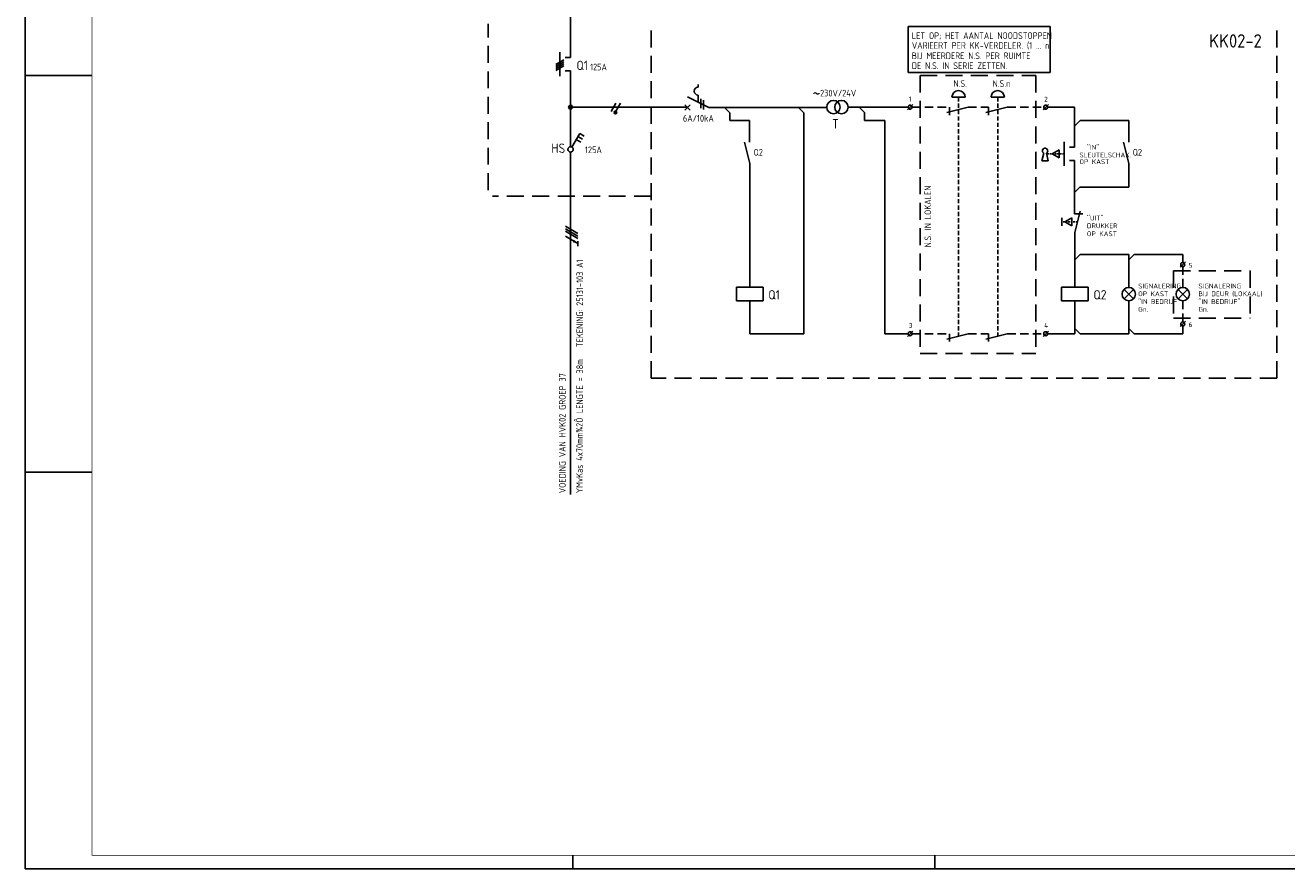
# Model space of a CAD drawing. Header units: millimetres. Extents: x 0 to 841, y 0 to 594.
# Tile 1 of 4: x 0 to 472, y 0 to 316. Entities that reach past the tile are written whole.
import ezdxf
from ezdxf.enums import TextEntityAlignment as Align

# ---------------------------------------------------------------- set-up
doc = ezdxf.new("R2010")
doc.units = ezdxf.units.MM
doc.linetypes.add('HIDDEN', pattern=[9.525, 6.35, -3.175])
doc.layers.get('0').update_dxf_attribs({"linetype": 'CONTINUOUS'})
for name, color, linetype in [('1', 7, 'CONTINUOUS'), ('40', 1, 'CONTINUOUS'), ('41', 2, 'CONTINUOUS'), ('52', 1, 'HIDDEN'), ('70', 1, 'CONTINUOUS'), ('71', 2, 'CONTINUOUS'), ('EL$2B---_KADER', 4, 'CONTINUOUS'), ('LIJN025', 10, 'CONTINUOUS'), ('LIJN035', 50, 'CONTINUOUS'), ('LIJN050', 90, 'CONTINUOUS'), ('TEKST25', 10, 'CONTINUOUS'), ('TEKST35', 50, 'CONTINUOUS'), ('TEKST50', 90, 'CONTINUOUS'), ('TEKST70', 130, 'CONTINUOUS')]:
    doc.layers.add(name, color=color, linetype=linetype)
doc.styles.add('ISO', font='ISO.SHX')
doc.styles.add('NEN', font='iso.shx')
doc.styles.add('ROMAND', font='romand')

# ---------------------------------------------------------------- blocks, each defined once
blk = doc.blocks.new('A1')
at = {"layer": 'LIJN025'}
for p, q in [((0, 297), (25, 297)), ((0, 148.5), (25, 148.5)), ((205, 0), (205, 5)), ((340.5, 0), (340.5, 5))]:
    blk.add_line(p, q, dxfattribs=at)
blk.add_lwpolyline([(0, 0), (0, 594), (841, 594), (841, 0)], close=True, dxfattribs=at)
at = {"layer": 'LIJN050', "const_width": 0.2}
blk.add_lwpolyline([(836, 5), (836, 589), (25, 589), (25, 5)], close=True, dxfattribs=at)
at = {"layer": 'TEKST25', "style": 'ROMAND', "width": 2.899115}
blk.add_attdef('STATUS', text='', height=2.5, dxfattribs=at).set_placement((795, 71.5), (834, 71.5), align=Align.FIT)
at = {"layer": 'TEKST25', "style": 'ISO'}
for tag, p in [('E', (796.25, 66)), ('NAAM-E', (807.75, 66)), ('DATUM-E', (826, 66)), ('D', (796.25, 61)), ('NAAM-D', (807.75, 61)), ('DATUM-D', (826, 61)), ('C', (796.25, 56)), ('NAAM-C', (807.75, 56)), ('DATUM-C', (826, 56)), ('B', (796.25, 51)), ('NAAM-B', (807.75, 51)), ('DATUM-B', (826, 51)), ('A', (796.25, 46)), ('NAAM-A', (807.75, 46)), ('DATUM-A', (826, 46))]:
    blk.add_attdef(tag, text='', height=2.5, dxfattribs=at).set_placement(p, align=Align.CENTER)
for tag, p in [('DATUM', (673.75, 36.25)), ('SCHAAL', (709, 36.25)), ('GETEKEND', (739.25, 36.25)), ('GECONTOL.', (774, 36.25)), ('FORMAAT', (804.25, 28.25))]:
    blk.add_attdef(tag, p, '', height=2.5, dxfattribs=at)
at = {"layer": 'TEKST35', "style": 'ISO'}
for tag, p in [('PROJECT', (675.5, 72.5)), ('PLAATS', (675.5, 63.5)), ('INSTALLATIE-REGEL1', (675.5, 52.5)), ('INSTALLATIE-REGEL2', (675.5, 43.5))]:
    blk.add_attdef(tag, p, '', height=4, dxfattribs=at)
blk.add_attdef('PROJ.NR.', text='', height=4, dxfattribs=at).set_placement((822, 23), align=Align.CENTER)
at = {"layer": 'TEKST50', "style": 'ISO'}
blk.add_attdef('FILE-NAAM', text='', height=5, dxfattribs=at).set_placement((814.5, 7.5), align=Align.CENTER)
blk = doc.blocks.new('RWS076')
at = {"layer": '71'}
blk.add_line((2, 0), (0, 2), dxfattribs=at)
blk = doc.blocks.new('RWS075')
at = {"layer": '71'}
blk.add_line((2, 0), (0, -2), dxfattribs=at)
blk = doc.blocks.new('RWS023', base_point=(227, 181))
at = {"layer": '40', "style": 'NEN'}
blk.add_text('~', height=5, dxfattribs=at).set_placement((223.5, 179.5))

msp = doc.modelspace()

# ---------------------------------------------------------------- linework, layer by layer
at = {"color": 10}
for p, q in [((202.2, 240.5), (206.88, 237.79)), ((202.2, 239.56), (206.88, 236.85)), ((202.2, 239.56), (206.88, 236.85)), ((202.2, 238.62), (206.88, 235.92)), ((202.2, 236.75), (206.88, 234.04)), ((206.88, 234.98), (206.88, 233.1))]:
    msp.add_line(p, q, dxfattribs=at)
msp.add_line((202.2, 239.56), (206.88, 236.85))
at = {"color": 10, "const_width": 0.469}
msp.add_lwpolyline([(205.6, 235.06, 1), (205.36, 234.65, 1)], format="xyb", close=True, dxfattribs=at)
at = {"layer": '1', "color": 2}
for p, q in [((251.91, 293.6), (251.91, 292.6)), ((247.91, 289.02), (255.94, 285)), ((251.91, 289.6), (251.91, 287.02))]:
    msp.add_line(p, q, dxfattribs=at)
at = {"layer": '1', "color": 1}
for p, q in [((221.13, 286.55), (219.38, 283.52)), ((222.88, 286.55), (221.15, 283.56))]:
    msp.add_line(p, q, dxfattribs=at)
msp.add_circle((220.91, 283.12), 0.5, dxfattribs=at)
at = {"layer": '1', "color": 2}
msp.add_arc((251.91, 291.1), 1.5, 90, 270, dxfattribs=at)
at = {"layer": '52', "ltscale": 0.1}
msp.add_line((388.9, 267.59), (382.52, 267.59), dxfattribs=at)
at = {"layer": '52', "linetype": 'HIDDEN', "ltscale": 0.1}
msp.add_line((393.92, 242.19), (388.05, 242.19), dxfattribs=at)
at = {"layer": '70'}
for p, q in [((198.63, 301.06), (201.66, 302.81)), ((201.66, 302.06), (198.63, 300.31)), ((198.63, 299.56), (201.66, 301.31)), ((198.63, 298.81), (201.66, 300.56)), ((252.91, 288.27), (252.91, 284.77)), ((253.91, 287.77), (253.91, 284.27)), ((330.24, 284.09), (332.24, 286.09)), ((381.02, 284.09), (383.02, 286.09)), ((432.3, 225.14), (434.3, 227.14)), ((432.31, 202.94), (434.31, 204.94)), ((330.24, 199.29), (332.24, 201.29)), ((381.02, 199.29), (383.02, 201.29))]:
    msp.add_line(p, q, dxfattribs=at)
at = {"layer": '70', "const_width": 0.5}
msp.add_lwpolyline([(220.66, 283.12, 1), (221.16, 283.12, 1)], format="xyb", close=True, dxfattribs=at)
at = {"layer": '71'}
for p, q in [((200.14, 305.68), (200.14, 296.68)), ((204.14, 303.68), (202.14, 303.68)), ((204.14, 298.68), (202.14, 298.68)), ((346.88, 288.79), (351.88, 288.79)), ((361.53, 288.79), (366.53, 288.79)), ((246.91, 284), (248.91, 286)), ((246.91, 286), (248.91, 284)), ((263.78, 283.03), (261.82, 285)), ((291.41, 283), (289.41, 285)), ((314.15, 283.05), (312.15, 285.05)), ((352.98, 285.09), (344.98, 283.09)), ((345.98, 285.09), (345.98, 282.09)), ((367.63, 285.09), (359.63, 283.09)), ((360.63, 285.09), (360.63, 282.09)), ((392.82, 285.09), (392.82, 270.09)), ((271.11, 280.05), (271.11, 271.99)), ((291.41, 283), (291.41, 200.29)), ((321.73, 280.05), (321.73, 200.29)), ((394.92, 280.09), (413.12, 280.09)), ((413.12, 280.09), (413.12, 271.99)), ((204.65, 270.16), (207.55, 275.18)), ((206.92, 274.1), (208.65, 273.1)), ((207.55, 275.18), (209.28, 274.18)), ((206.3, 273.02), (208.03, 272.02)), ((271.21, 263.99), (269.21, 271.99)), ((388.92, 272.09), (388.92, 263.09)), ((392.82, 270.09), (390.92, 270.09)), ((413.12, 263.99), (411.12, 271.99)), ((380.56, 264.95), (381.25, 267.88)), ((380.56, 264.95), (382.96, 264.95)), ((382.96, 264.95), (382.27, 267.88)), ((384.42, 267.59), (387.02, 269.09)), ((387.02, 266.09), (384.42, 267.59)), ((387.02, 269.09), (387.02, 266.09)), ((392.82, 265.09), (390.92, 265.09)), ((392.82, 265.09), (392.82, 245.18)), ((271.21, 263.99), (271.21, 217.66)), ((413.12, 263.99), (413.12, 255.19)), ((394.82, 255.19), (392.82, 253.19)), ((413.12, 255.19), (394.82, 255.19)), ((392.92, 238.19), (394.92, 246.19)), ((388.05, 243.69), (388.05, 240.69)), ((389.2, 242.19), (391.8, 243.69)), ((391.8, 240.69), (389.2, 242.19)), ((391.8, 243.69), (391.8, 240.69)), ((392.82, 245.19), (395.92, 245.19)), ((392.92, 238.19), (392.92, 217.66)), ((394.92, 229.93), (413.12, 229.93)), ((413.12, 229.93), (413.12, 217.63)), ((415.12, 229.93), (433.32, 229.93)), ((433.3, 229.93), (433.3, 226.89)), ((433.3, 225.39), (433.3, 225.23)), ((276.21, 217.66), (266.21, 217.66)), ((266.21, 217.66), (266.21, 212.66)), ((276.21, 212.66), (276.21, 217.66)), ((387.92, 217.66), (387.92, 212.66)), ((397.92, 217.66), (387.92, 217.66)), ((397.92, 212.66), (397.92, 217.66)), ((266.21, 212.66), (276.21, 212.66)), ((271.21, 212.66), (271.21, 200.29)), ((387.92, 212.66), (397.92, 212.66)), ((392.92, 212.66), (392.92, 200.29)), ((413.12, 215.13), (411.35, 216.9)), ((413.12, 215.13), (411.35, 213.36)), ((413.12, 215.13), (414.89, 216.9)), ((413.12, 215.13), (414.89, 213.36)), ((413.12, 212.63), (413.12, 200.29)), ((433.32, 215.13), (431.55, 216.9)), ((433.32, 215.13), (431.55, 213.36)), ((433.32, 215.13), (435.09, 216.9)), ((433.32, 215.13), (435.09, 213.36)), ((433.32, 203.19), (433.32, 200.29)), ((352.98, 200.29), (344.98, 198.29)), ((345.98, 200.29), (345.98, 197.39)), ((367.63, 200.29), (359.63, 198.29)), ((360.63, 200.29), (360.63, 197.39))]:
    msp.add_line(p, q, dxfattribs=at)
for centre, radius in [((204.14, 285.1), 0.75), ((204.14, 285.1), 0.5), ((204.14, 285.1), 0.25), ((302.55, 285.1), 2.5), ((305.55, 285.1), 2.5), ((331.24, 285.09), 0.75), ((382.02, 285.09), 0.75), ((204.14, 269.3), 1), ((433.3, 226.14), 0.75), ((413.12, 215.13), 2.5), ((433.32, 215.13), 2.5), ((433.31, 203.94), 0.75), ((331.24, 200.29), 0.75), ((382.02, 200.29), 0.75)]:
    msp.add_circle(centre, radius, dxfattribs=at)
for centre, radius, start, end in [((349.38, 288.79), 2.5, 0, 180), ((364.03, 288.79), 2.5, 0, 180), ((381.76, 268.75), 1, 300.6656, 239.3344)]:
    msp.add_arc(centre, radius, start, end, dxfattribs=at)
at = {"layer": 'LIJN025', "linetype": 'HIDDEN'}
for p, q in [((173.29, 254.05), (173.29, 316.3)), ((234.28, 183.65), (234.28, 316.3)), ((468.5, 183.65), (468.5, 316.3)), ((334.99, 296.95), (334.99, 192.87)), ((334.99, 296.95), (378.28, 296.95)), ((378.28, 296.95), (378.28, 192.87)), ((234.28, 251.75), (174.89, 251.75)), ((429.8, 223.77), (458.57, 223.77)), ((429.8, 223.77), (429.8, 206.07)), ((458.57, 223.77), (458.57, 206.07)), ((429.8, 206.07), (458.57, 206.07)), ((334.99, 192.87), (378.28, 192.87)), ((468.5, 183.65), (234.28, 183.65))]:
    msp.add_line(p, q, dxfattribs=at)
at = {"layer": 'LIJN025', "linetype": 'HIDDEN', "ltscale": 0.25}
for p, q in [((349.38, 288.79), (349.38, 199.39)), ((364.03, 288.79), (364.03, 199.39))]:
    msp.add_line(p, q, dxfattribs=at)
at = {"layer": 'LIJN035', "color": 90}
for p, q in [((204.14, 303.68), (204.14, 335.2)), ((204.14, 298.68), (204.14, 285.79)), ((204.14, 296.08), (204.14, 285.79)), ((204.14, 285.26), (204.14, 270.3)), ((204.14, 268.3), (204.14, 140.13))]:
    msp.add_line(p, q, dxfattribs=at)
at = {"layer": 'LIJN035'}
for p, q in [((383.69, 315.23), (330.49, 315.23)), ((330.49, 315.23), (330.49, 298.01)), ((383.69, 298.01), (383.69, 315.23)), ((330.49, 298.01), (383.69, 298.01)), ((204.77, 285.05), (247.96, 285.05)), ((255.94, 285), (300.05, 285)), ((308.05, 285.05), (330.49, 285.05)), ((382.77, 285.09), (392.82, 285.09)), ((263.78, 283.03), (263.78, 280.05)), ((263.78, 280.05), (271.13, 280.05)), ((314.15, 283.05), (314.15, 280.05)), ((314.15, 280.05), (321.73, 280.05)), ((271.21, 200.29), (291.41, 200.29)), ((321.73, 200.29), (330.49, 200.29)), ((382.77, 200.29), (392.92, 200.29)), ((394.92, 200.29), (413.12, 200.29)), ((415.12, 200.29), (433.32, 200.29))]:
    msp.add_line(p, q, dxfattribs=at)
at = {"layer": 'LIJN035', "linetype": 'HIDDEN', "ltscale": 0.5}
for p, q in [((331.99, 285.09), (345.98, 285.09)), ((352.98, 285.09), (360.63, 285.09)), ((367.63, 285.09), (381.27, 285.09)), ((433.3, 217.63), (433.3, 225.39)), ((433.31, 204.69), (433.31, 212.63)), ((331.99, 200.29), (345.98, 200.29)), ((352.98, 200.29), (360.63, 200.29)), ((367.63, 200.29), (381.27, 200.29))]:
    msp.add_line(p, q, dxfattribs=at)

# ---------------------------------------------------------------- block references
at = {"layer": '40'}
msp.add_blockref('RWS023', (298.15, 289.1), dxfattribs=at)
at = {"layer": '70'}
msp.add_blockref('RWS076', (392.92, 200.29), dxfattribs=at)
at = {"layer": 'EL$2B---_KADER'}
msp.add_blockref('A1', (0, 0), dxfattribs=at)
at = {"layer": 'TEKST70', "xscale": -1, "rotation": 180}
msp.add_blockref('RWS076', (392.92, 280.09), dxfattribs=at)
at = {"layer": 'TEKST70'}
for name, p in [('RWS075', (392.92, 229.93)), ('RWS075', (413.12, 229.93)), ('RWS076', (413.12, 200.29)), ('RWS076', (413.12, 200.29))]:
    msp.add_blockref(name, p, dxfattribs=at)

# ---------------------------------------------------------------- texts
at = {"layer": '40', "style": 'NEN'}
for s, height, p in [('LET OP; HET AANTAL NOODSTOPPEN', 2.5, (331.89, 310.63)), ('VARIEERT PER KK-VERDELER. (1 ... n)', 2.5, (331.89, 306.93)), ('BIJ MEERDERE N.S. PER RUIMTE', 2.5, (331.89, 303.07)), ('125A', 2.5, (211.43, 298.88)), ('DE N.S. IN SERIE ZETTEN.', 2.5, (331.89, 299.37)), ('N.S.', 2.5, (347.48, 292.69)), ('N.S.n', 2.5, (362.13, 292.69)), ('230V/24V', 2.5, (297.55, 289.1)), ('1', 1.8, (330.74, 287.19)), ('2', 1.8, (381.42, 287.19)), ('6A/10kA', 2.5, (246.2, 279.67)), ('125A', 2.5, (209.53, 267.88)), ('Q2', 2.5, (272.66, 266.94)), ('"IN"', 1.8, (397.42, 269.19)), ('Q2', 2.5, (414.57, 266.94)), ('SLEUTELSCHAK.', 1.8, (394.62, 266.29)), ('OP KAST', 1.8, (394.62, 263.79)), ('"UIT"', 1.8, (397.42, 242.69)), ('DRUKKER ', 1.8, (397.42, 239.79)), ('OP KAST', 1.8, (397.42, 236.79)), ('5', 1.8, (435.49, 224.96)), ('SIGNALERING', 1.8, (416.62, 217.23)), ('SIGNALERING', 1.8, (439.17, 217.23)), ('OP KAST', 1.8, (416.62, 214.33)), ('"IN BEDRIJF"', 1.8, (416.62, 211.43)), ('"IN BEDRIJF"', 1.8, (439.17, 211.43)), ('BIJ DEUR (LOKAAL)', 1.8, (439.17, 214.33)), ('Gn.', 1.8, (416.62, 208.53)), ('Gn.', 1.8, (439.17, 208.53)), ('3', 1.8, (330.74, 202.47)), ('4', 1.8, (381.42, 202.47)), ('6', 1.8, (435.49, 202.81))]:
    msp.add_text(s, height=height, dxfattribs=at).set_placement(p)
for s, p in [('TEKENING: 25131-103 A1', (208.83, 195.26)), ('VOEDING VAN HVK02 GROEP 37', (202.33, 140.57)), ('LENGTE = 38m', (208.83, 170.57)), ('YMvKas 4x70mm¾2Ô', (208.73, 140.57))]:
    msp.add_text(s, height=2.5, rotation=90, dxfattribs=at).set_placement(p)
at = {"layer": '41', "style": 'NEN'}
msp.add_text('T', height=3.5, dxfattribs=at).set_placement((304.55, 277.1), align=Align.RIGHT)
for s, p in [('Q1', (278.16, 213.11)), ('Q2', (399.87, 213.11))]:
    msp.add_text(s, height=3.5, dxfattribs=at).set_placement(p)
at = {"layer": 'TEKST25', "style": 'ISO'}
msp.add_text('N.S. IN LOKALEN', height=2.5, rotation=90, dxfattribs=at).set_placement((339.13, 232.6))
at = {"layer": 'TEKST35', "style": 'NEN'}
for s, p in [('Q1', (206.33, 298.98)), ('HS', (196.93, 267.98))]:
    msp.add_text(s, height=3.5, dxfattribs=at).set_placement(p)
at = {"layer": 'TEKST50', "linetype": 'HIDDEN', "style": 'ISO'}
msp.add_text('KK02-2', height=5, dxfattribs=at).set_placement((443.2, 307.39))

doc.saveas('drawing.dxf')
